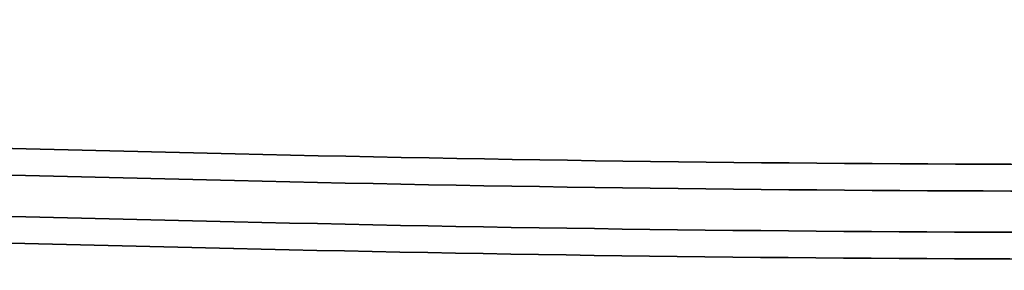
# Model space of a CAD drawing. Header units: metres. Extents: x -5203299 to 2078834, y 245743 to 5817682.
# Tile 253 of 256: x 366741 to 366873, y 5814439 to 5814473. Entities that reach past the tile are written whole.
import ezdxf

# ---------------------------------------------------------------- set-up
doc = ezdxf.new("R2010")
doc.units = ezdxf.units.M
doc.header["$LTSCALE"] = 0.5
doc.layers.add('99.04_Gleisplanung VP 02_23-EB-1236L-A-FAHRKANTE', color=150, linetype='Continuous', lineweight=35, true_color=0x007fff)
doc.layers.add('99.04_Gleisplanung VP 02_23-EB-1236R-A-FAHRKANTE', color=150, linetype='Continuous', lineweight=35, true_color=0x007fff)
doc.layers.add('Keine', color=7, linetype='Continuous', lineweight=9)

# ---------------------------------------------------------------- blocks, each defined once
blk = doc.blocks.new('_23-07-06_Massenplan_TB_Weiterführende Schule-3 (3D)')
at = {"layer": '99.04_Gleisplanung VP 02_23-EB-1236L-A-FAHRKANTE', "flags": 128}
for points in [[(-195.677, 14.713, -0.005965), (-243.369, 15.285), (-544.421, 22.489)], [(-195.677, 13.278, -0.005965), (-243.404, 13.85), (-243.404, 13.85), (-243.404, 13.85), (-544.456, 21.055, -0.000153)]]:
    blk.add_lwpolyline(points, format="xyb", dxfattribs=at)
at = {"layer": '99.04_Gleisplanung VP 02_23-EB-1236R-A-FAHRKANTE', "flags": 128}
for points in [[(-195.633, 18.362, -0.005965), (-243.325, 18.934), (-544.406, 26.139)], [(-195.633, 16.927, -0.005965), (-243.36, 17.5), (-544.44, 24.705)]]:
    blk.add_lwpolyline(points, format="xyb", dxfattribs=at)

msp = doc.modelspace()

# ---------------------------------------------------------------- block references
at = {"layer": 'Keine', "color": 1, "xscale": 2.5, "yscale": 2.5, "zscale": 2.5}
msp.add_blockref('_23-07-06_Massenplan_TB_Weiterführende Schule-3 (3D)', (367377.8, 5814407.22), dxfattribs=at)

doc.saveas('drawing.dxf')
